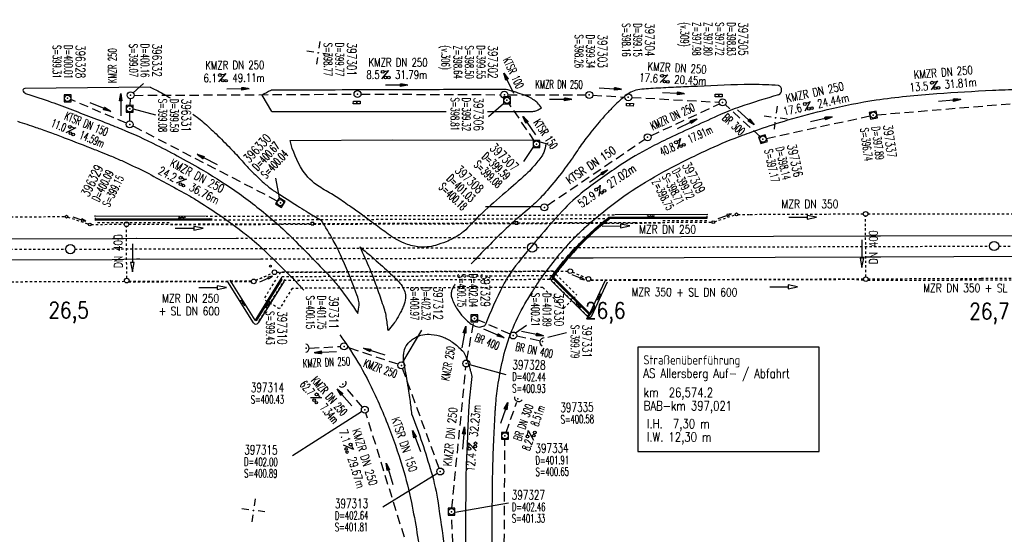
# Model space of a CAD drawing. Extents: x 0 to 1135, y 0 to 594.
# Tile 7 of 44: x 175 to 388, y 217 to 328. Entities that reach past the tile are written whole.
import ezdxf
from ezdxf.enums import TextEntityAlignment as Align

# ---------------------------------------------------------------- set-up
doc = ezdxf.new("R2010")
doc.units = 0
doc.header["$LTSCALE"] = 2
doc.header["$MEASUREMENT"] = 0
for name, pattern in [('ACAD_ISO03W100', [0.5, 0.25, -0.25]), ('ACAD_ISO05W100', [0.5, 0.25, -0.25]), ('AUSGEZOGEN', [0]), ('GESTRICH-X2', [1.5, 1, -0.5]), ('STRICHLINIEX2', [0.5, 0.25, -0.25])]:
    doc.linetypes.add(name, pattern=pattern)
doc.layers.get('0').update_dxf_attribs({"linetype": 'AUSGEZOGEN'})
for name, color, linetype in [('Bahnachse', 7, 'CONTINUOUS'), ('BAUWO', 250, 'CONTINUOUS'), ('Durchlaesse', 15, 'CONTINUOUS'), ('FBR', 8, 'CONTINUOUS'), ('Gleisachsen', 7, 'CONTINUOUS'), ('Ingenieurbauwerke', 15, 'CONTINUOUS'), ('KANAL', 7, 'GESTRICH-X2'), ('NETZ', 250, 'CONTINUOUS'), ('PFEIL', 7, 'CONTINUOUS'), ('SCHACHTNR', 6, 'CONTINUOUS'), ('SCHSYMBOL', 7, 'CONTINUOUS'), ('TEXTO', 4, 'CONTINUOUS'), ('TEXTU', 4, 'CONTINUOUS'), ('Tiefenentwaesserung_und_Sammell', 15, 'CONTINUOUS')]:
    doc.layers.add(name, color=color, linetype=linetype)
doc.styles.add('ROMANS', font='romans.shx', dxfattribs={"width": 0.8})

# ---------------------------------------------------------------- blocks, each defined once
blk = doc.blocks.new('IKR')
at = {"color": 0}
for p, q in [((0, 1), (0, 2.5)), ((-2.5, 0), (-1, 0)), ((1, 0), (2.5, 0)), ((0, -2.5), (0, -1))]:
    blk.add_line(p, q, dxfattribs=at)
blk.add_circle((0, 0), 0.05, dxfattribs=at)
blk.add_point((0, 0), dxfattribs=at)
blk = doc.blocks.new('PROM')
blk.add_line((1.57, 1.82), (0.02, 0.02))
for centre, radius in [((0.32, 1.51), 0.317), ((0.94, 0.29), 0.283), ((1.64, 0.29), 0.283)]:
    blk.add_circle(centre, radius)
blk.add_arc((0.99, 2.68), 1.03, 239.1414, 303.3549)
blk = doc.blocks.new('PFEIL2')
at = {"color": 0}
for p, q in [((0.88, 0), (-2.4, -0.01)), ((0.88, -0.27), (0.88, 0.28)), ((0.88, 0.28), (2.43, 0.01)), ((0.91, 0.27), (0.88, 0.26)), ((0.97, 0.26), (0.88, 0.25)), ((1.02, 0.25), (0.88, 0.23)), ((1.07, 0.24), (0.88, 0.21)), ((1.13, 0.23), (0.88, 0.19)), ((1.18, 0.22), (0.88, 0.17)), ((1.24, 0.21), (0.88, 0.15)), ((1.29, 0.21), (0.88, 0.14)), ((1.34, 0.2), (0.88, 0.12)), ((1.4, 0.19), (0.88, 0.1)), ((1.45, 0.18), (0.88, 0.08)), ((1.51, 0.17), (0.88, 0.06)), ((1.56, 0.16), (0.88, 0.04)), ((1.61, 0.15), (0.88, 0.02)), ((1.67, 0.14), (0.88, 0.01)), ((1.72, 0.13), (0.88, -0.01)), ((1.78, 0.12), (0.88, -0.03)), ((1.83, 0.11), (0.88, -0.05)), ((1.88, 0.1), (0.88, -0.07)), ((1.94, 0.09), (0.88, -0.09)), ((2.05, 0.08), (0.88, -0.12)), ((1.99, 0.08), (0.88, -0.11)), ((2.1, 0.07), (0.88, -0.14)), ((2.15, 0.06), (0.88, -0.16)), ((2.21, 0.05), (0.88, -0.18)), ((2.26, 0.04), (0.88, -0.2)), ((2.32, 0.03), (0.88, -0.22)), ((2.37, 0.02), (0.88, -0.23)), ((2.42, 0.01), (0.88, -0.25)), ((2.43, 0.01), (0.88, -0.27))]:
    blk.add_line(p, q, dxfattribs=at)
blk = doc.blocks.new('20')
blk.add_lwpolyline([(-0.75, -0.75), (0.75, -0.75), (0.75, 0.75), (-0.75, 0.75)], close=True)
blk.add_circle((0, 0), 0.676)
blk.add_point((0, 0))
blk = doc.blocks.new('GST')
at = {"color": 0}
blk.add_circle((0, 0), 0.75, dxfattribs=at)
blk.add_point((0, 0), dxfattribs=at)
blk = doc.blocks.new('10')
blk.add_blockref('GST', (0, 0))
blk = doc.blocks.new('42')
at = {"color": 0}
blk.add_arc((-0.02, -0.31), 0.91, 12.5363, 167.4637, dxfattribs=at)
blk.add_point((0, 0), dxfattribs=at)
blk = doc.blocks.new('30')
at = {"color": 0}
for p, q in [((-0.75, -0.29), (-0.75, 0.29)), ((-0.75, 0.29), (0.75, 0.29)), ((0.75, 0.29), (0.75, -0.29)), ((0.75, -0.29), (-0.75, -0.29))]:
    blk.add_line(p, q, dxfattribs=at)
blk.add_point((0, 0), dxfattribs=at)
blk = doc.blocks.new('BSL_70')
at = {"layer": 'Ingenieurbauwerke', "color": 7, "linetype": 'Continuous'}
for p, q in [((204.76, 185.48), (204.64, 185.24)), ((204.88, 185.24), (204.76, 185.48)), ((204.64, 185.24), (204.88, 185.24)), ((204.76, 185.16), (204.76, 185.24))]:
    blk.add_line(p, q, dxfattribs=at)
blk.add_lwpolyline([(204.76, 183.98, 0.571882), (204.76, 184.28, -0.571882), (204.76, 184.57, 0.571882), (204.76, 184.87, -0.571882), (204.76, 185.16)], format="xyb", dxfattribs=at)
blk = doc.blocks.new('BSL_71')
at = {"layer": 'Ingenieurbauwerke', "color": 7, "linetype": 'Continuous'}
for p, q in [((187.64, 94.29), (187.71, 94.25)), ((187.65, 94.15), (187.76, 94.36)), ((187.92, 94.15), (187.65, 94.15)), ((187.76, 94.36), (187.92, 94.15))]:
    blk.add_line(p, q, dxfattribs=at)
blk.add_lwpolyline([(186.58, 94.81, -0.571882), (186.85, 94.68, 0.571882), (187.11, 94.55, -0.571882), (187.38, 94.42, 0.571882), (187.64, 94.29)], format="xyb", dxfattribs=at)
blk = doc.blocks.new('BSL_72')
at = {"layer": 'Ingenieurbauwerke', "color": 7, "linetype": 'Continuous'}
for p, q in [((184.98, 98.54), (185.08, 98.79)), ((185.24, 98.61), (184.98, 98.54)), ((185.08, 98.79), (185.24, 98.61)), ((185.22, 98.75), (185.16, 98.7))]:
    blk.add_line(p, q, dxfattribs=at)
blk.add_lwpolyline([(186.09, 99.55, -0.571882), (185.87, 99.35, 0.571882), (185.65, 99.15, -0.571882), (185.43, 98.95, 0.571882), (185.22, 98.75)], format="xyb", dxfattribs=at)
blk = doc.blocks.new('BSL_73')
at = {"layer": 'Ingenieurbauwerke', "color": 7, "linetype": 'Continuous'}
for p, q in [((186.6, 172.02), (186.87, 172.06)), ((186.74, 171.82), (186.6, 172.02)), ((186.61, 171.88), (186.67, 171.92)), ((186.87, 172.06), (186.74, 171.82))]:
    blk.add_line(p, q, dxfattribs=at)
blk.add_lwpolyline([(185.65, 171.19, -0.571882), (185.89, 171.37, 0.571882), (186.13, 171.54, -0.571882), (186.37, 171.71, 0.571882), (186.61, 171.88)], format="xyb", dxfattribs=at)
blk = doc.blocks.new('BSL_74')
at = {"layer": 'Ingenieurbauwerke', "color": 7, "linetype": 'Continuous'}
for p, q in [((185.3, 166.44), (185.16, 166.67)), ((185.16, 166.67), (185.43, 166.64)), ((185.43, 166.64), (185.3, 166.44)), ((185.43, 166.5), (185.36, 166.54))]:
    blk.add_line(p, q, dxfattribs=at)
blk.add_lwpolyline([(186.43, 165.87, -0.571882), (186.18, 166.02, 0.571882), (185.93, 166.18, -0.571882), (185.68, 166.34, 0.571882), (185.43, 166.5)], format="xyb", dxfattribs=at)
blk = doc.blocks.new('BSL_75')
at = {"layer": 'Ingenieurbauwerke', "color": 7, "linetype": 'Continuous'}
for p, q in [((204.62, 82.76), (204.86, 82.76)), ((204.75, 82.52), (204.62, 82.76)), ((204.74, 82.84), (204.74, 82.76)), ((204.86, 82.76), (204.75, 82.52))]:
    blk.add_line(p, q, dxfattribs=at)
blk.add_lwpolyline([(204.74, 84.02, -0.571882), (204.74, 83.72, 0.571882), (204.74, 83.43, -0.571882), (204.74, 83.13, 0.571882), (204.74, 82.84)], format="xyb", dxfattribs=at)

msp = doc.modelspace()

# ---------------------------------------------------------------- linework, layer by layer
at = {"layer": 'Bahnachse', "linetype": 'ACAD_ISO05W100'}
for p, q in [((86.75, 278.37), (184.75, 278.71)), ((186.75, 278.71), (227.82, 278.85))]:
    msp.add_line(p, q, dxfattribs=at)
for points in [[(286.75, 279.05), (384.75, 279.36)], [(386.75, 279.37), (418.76, 279.48)], [(227.82, 278.85), (284.8, 279.05)]]:
    msp.add_lwpolyline(points, dxfattribs=at)
at = {"layer": 'Bahnachse', "linetype": 'Continuous'}
for centre in [(185.75, 278.71), (285.75, 279.05), (385.75, 279.39)]:
    msp.add_circle(centre, 1, dxfattribs=at)
at = {"layer": 'BAUWO'}
for points in [[(218.35, 285.88, -0.016548), (224.64, 281.19, -0.025886), (228.4, 277.86, -0.001901), (233.05, 273.25, -0.005688), (234.59, 271.68, -0.021447)], [(287.36, 271.9, -0.019777), (291.28, 277.11, -0.022351), (295.14, 281.41, -0.015441), (297.18, 283.37, -0.010198), (300.43, 286.19, -0.026658)]]:
    msp.add_lwpolyline(points, format="xyb", dxfattribs=at)
at = {"layer": 'Durchlaesse', "linetype": 'ACAD_ISO03W100'}
for p, q in [((357.97, 272.71), (357.92, 285.82)), ((197.97, 272.4), (197.93, 283.59))]:
    msp.add_line(p, q, dxfattribs=at)
at = {"layer": 'Durchlaesse', "linetype": 'Continuous'}
for points in [[(199.19, 279.82), (199.2, 275.82), (198.8, 275.82), (199.21, 273.82), (199.6, 275.83), (199.2, 275.82)], [(357.11, 280.75), (357.12, 276.75), (356.72, 276.75), (357.13, 274.75), (357.52, 276.76), (357.12, 276.75)]]:
    msp.add_lwpolyline(points, dxfattribs=at)
at = {"layer": 'FBR'}
msp.add_line((203.07, 313.75), (175.94, 313.46), dxfattribs=at)
for points in [[(180.98, 349.61, 0.000056), (198.3, 349.65, -0.000026), (235.49, 349.75, -0.000211)], [(276.96, 178.76, -0.000007), (276.99, 196.85, -0.000085)], [(203.07, 313.75, -0.012413), (206.27, 312.09, -0.020732), (207.39, 311.41, -0.005664)], [(339.04, 314.13, 0.005619), (333.5, 314.35, 0.017091), (331.67, 314.34, 0.000636), (320.1, 313.87, 0.001713), (315.81, 313.68, 0.002614), (311.41, 313.44, 0.005924), (309.47, 313.31, 0.062675), (307.81, 312.95, 0.070303), (306.45, 312.26, 0.021657), (305.34, 311.4, 0.018247), (304.1, 310.28, 0.003768), (302.93, 309.11, 0.00582), (302.18, 308.34, 0.015091), (300.23, 306.16, 0.009972), (297.45, 302.71, 0.020402), (295.36, 299.77, -0.016815), (292.85, 296.19, -0.014032), (289.6, 292.1, -0.020283), (287.16, 289.44, -0.025876), (284.26, 286.8, 0.018462), (280.13, 283.16, 0.007403), (276.12, 279.24, 0.007422), (272.57, 275.56, 0.021502)], [(300.43, 286.19, -0.026658), (307.42, 291.39, -0.025562), (315.24, 296.02, -0.01404), (324.27, 300.46, -0.018682), (331.26, 303.34, -0.001729), (333.33, 304.09, -0.002186), (334.98, 304.68, -0.014079), (341.12, 306.65, -0.010303), (349.64, 308.92, -0.023812), (360.19, 310.98, -0.019331), (373.35, 312.38, -0.004604), (385.39, 313.09, -0.009975), (390.96, 313.25, -0.001053), (412.1, 313.4, -0.000925), (436.18, 313.48, -0.000205), (473.83, 313.52, 0.000515), (488.81, 313.55, 0.000248), (494.78, 313.57, -0.000021), (565.95, 313.83, -0.000415), (579.11, 313.87, -0.000159), (613.48, 313.92)], [(276.09, 308.47, 0.000009), (284.76, 308.47, 0.002321), (285.13, 308.47, 0.008431), (285.25, 308.48, 0.001473), (285.92, 308.51, 0.088522), (286.76, 308.7, 0.064545), (287.77, 309.3)], [(212.3, 307.92, -0.000961), (213.23, 307.24, -0.023255), (214.52, 306.2, -0.010037), (217.3, 303.63, -0.008583), (220.44, 300.5, -0.012526), (222.95, 297.79, 0.014576), (225.11, 295.46, 0.018962), (228.04, 292.71, 0.03185), (229.95, 291.25, 0.005528), (230.46, 290.92, 0.000639), (234.92, 288.08, 0.004417), (236.82, 286.91, 0.002565), (240.11, 284.92)], [(229.41, 308.52, 0.000312), (247.07, 308.47, 0.000628), (255.85, 308.46, 0.000012), (267.11, 308.46, 0.002321)], [(174.34, 306.36, -0.002046), (178.32, 305.06, -0.006165), (179.63, 304.61, -0.000571), (181.22, 304.04, -0.001903), (181.69, 303.87, -0.003577), (184.46, 302.82, -0.001526), (190.93, 300.3, -0.001276), (192.31, 299.75, -0.000849), (194.39, 298.92, -0.01131), (196.89, 297.85, -0.005881), (201.61, 295.63, -0.011672), (202.74, 295.05, -0.001493), (211.42, 290.29, -0.015657), (213.66, 288.96, -0.007265), (218.35, 285.88)], [(234.59, 271.68, -0.00655), (236.34, 269.8, -0.018966)], [(269.06, 271.14, 0.002653), (268.92, 270.93, 0.055715), (268.31, 269.66, 0.092755), (268.18, 268.82, 0.074282), (268.28, 268.3, 0.028559), (268.8, 267.03, 0.049584), (270.09, 264.9, 0.050736), (271.74, 263.11, 0.05592), (272.87, 262.31, 0.067564), (273.95, 261.89, 0.112198), (274.62, 261.89, 0.071264), (275.6, 262.25)], [(277.02, 206.99, -0.00017), (277.07, 217.23, -0.001042), (277.15, 226.8, -0.003095), (277.2, 230.02, -0.001096), (277.2, 230.26, -0.000238), (277.23, 231.38, -0.003789), (277.46, 237.89, -0.004257), (277.76, 243.68, -0.003133), (277.77, 243.89, -0.000465), (277.87, 245.3, -0.022037), (278.39, 249.67, -0.016615), (279.53, 255.4, -0.039321), (281.29, 260.95, -0.034775), (284.18, 266.86, -0.009284), (285.86, 269.64, -0.011153), (287.36, 271.9, -0.019777)], [(244.11, 260.15, -0.005928), (245.82, 257.72, -0.032311), (250.01, 250.69, -0.024688), (254.4, 240.94, -0.019316), (257.68, 231.52, -0.024415), (259.61, 223.87, -0.017895), (261.77, 210.78, -0.021877), (262.68, 199.96, -0.001923), (263, 191.01, -0.003843), (263.11, 186.53, -0.002811), (263.23, 176.05, -0.014681), (263.18, 174.04, -0.004035), (263.1, 172.83, -0.006153), (263.04, 172.04, -0.005276), (262.96, 171.31, -0.000301), (261.48, 158.51, -0.002053), (260.05, 146.74, -0.003661), (259.18, 140.15, -0.054366), (258.58, 137.78, -0.030716), (256.83, 133.83, -0.009417), (256.55, 133.32, -0.056133)], [(259.72, 242.96, -0.018398), (263.9, 230.49, -0.035319), (265.37, 223.78, -0.003871), (268, 204.77, -0.021923), (268.29, 201.4, -0.002471), (268.76, 188.77, -0.004901), (268.9, 182.4, -0.00033), (268.95, 178.15, -0.000776), (268.97, 176.34, -0.007106)], [(277, 198.26, -0.000014), (277, 202.15, -0.000025)]]:
    msp.add_lwpolyline(points, format="xyb", dxfattribs=at)
at = {"layer": 'FBR', "flags": 128}
for points in [[(176.29, 312.31, -0.004047), (181.65, 310.54, -0.009401), (183.93, 309.72, -0.001559), (193.2, 306.14, -0.004044), (196.76, 304.72, -0.020276), (204.44, 301.22, -0.014833), (214.58, 295.7, -0.023152), (222.3, 290.71, -0.022043), (229.91, 284.75, -0.018272), (233.52, 281.41, -0.007454), (241.95, 272.79, -0.027494), (244.03, 270.34, -0.012972), (248.01, 264.8)], [(280.08, 313.26, 0.000064), (265.68, 313.21, 0.000089), (255.31, 313.18, 0.000042), (230.83, 313.09, 0.000681), (229.31, 313.09, 0.117741), (229.15, 313.05, 0.009159), (227.3, 312.05)], [(339.05, 312.09, 0.012132), (330.74, 309.49, 0.023381), (326.53, 307.83, 0.004275), (315.42, 302.73, 0.011115), (311.21, 300.64, 0.024807), (305.01, 296.99, 0.018156), (297.01, 291.29, 0.043651), (292.23, 286.91, 0.018174), (282.15, 275.07, 0.04893), (279.41, 270.8, 0.026494), (275.6, 262.25)], [(287.77, 309.3, 0.037617), (286.9, 310.34, 0.054752), (286.18, 310.93, 0.007558), (285.1, 311.61, 0.041544), (284.89, 311.71, 0.011863), (284.61, 311.82, 0.001756), (282.68, 312.48, 0.009577), (281.68, 312.8, 0.006075), (280.08, 313.26)], [(288.75, 301.53, -0.035173), (288.24, 299.64, -0.07569), (287.82, 298.83, -0.017169), (286.06, 296.61, -0.026684), (284.81, 295.29, -0.01617), (280.61, 291.54, 0.013377), (275.51, 287.04, 0.016423), (272.14, 283.69, -0.035462), (270.53, 282.2, -0.030613), (269.97, 281.81, -0.012827), (268.57, 281, -0.030279), (267.1, 280.31, -0.020646), (264.85, 279.52, -0.054248), (263.03, 279.17, -0.049853), (261.01, 279.21, -0.070824), (258, 280.02, -0.056007), (254.57, 281.95, -0.004287), (251.6, 284.14, 0.005597), (249.32, 285.82, 0.000997), (246.9, 287.54, 0.000826), (243.96, 289.61, 0.02471), (242.65, 290.45, -0.010948), (239.62, 292.25, -0.112565), (236.05, 295.8, -0.081124), (233.34, 302.18)], [(248.01, 264.8, 0.020047), (248.28, 266.6, 0.071841), (248.26, 267.11, 0.047054), (247.6, 269.42, 0.012927), (244.24, 277.5, 0.021589), (242.69, 280.61, 0.014934), (240.11, 284.92)], [(254.54, 261.1, 0.018372), (254.17, 264.1, 0.039182), (253.84, 265.49, 0.003717), (253.22, 267.35, 0.001847), (251.92, 271.09, 0.016039), (250.65, 274.36, 0.010678), (248.48, 279.17)], [(248.48, 279.17, -0.005304), (250.74, 277.31, -0.009324), (252, 276.21, -0.003269), (255.5, 272.99, -0.00995), (256.62, 271.9, -0.054626), (257.57, 270.71, -0.061388), (258.15, 269.48, -0.101056), (258.31, 268.13, -0.075804), (257.88, 266.38, -0.021615), (257.42, 265.38, -0.011911), (256.47, 263.63, -0.032383), (255.75, 262.54, -0.022457), (254.54, 261.1)], [(259.72, 242.96, 0.00381), (259.33, 246.17, 0.006767), (259.07, 247.98, 0.009425), (258.15, 253.23, -0.024983), (257.87, 255.23, -0.04829), (257.87, 255.57, -0.016861), (258, 256.54, -0.130233), (258.72, 258.12, -0.095895), (260.51, 259.61, -0.077916), (262.07, 260.17, -0.07034), (263.91, 260.27, -0.066788), (266.3, 259.72, -0.066147), (268.48, 258.56, -0.045151), (270.65, 256.7, -0.105026), (271.31, 255.65, -0.006643), (271.59, 254.83, -0.003696), (272.08, 253.36, -0.008123), (272.35, 252.45, -0.005746), (272.7, 251.16)], [(272.7, 251.16, 0.005081), (272.12, 245.88, 0.013892), (271.98, 243.94, 0.000888), (271.45, 231.62, 0.007165), (271.41, 230.09, 0.001217), (271.29, 217.27, 0.001206), (271.22, 204.33, 0.000144), (271.21, 198.28, 0.000048), (271.18, 179.87, 0.00101), (271.18, 159.3, 0.002015), (271.25, 148.99, 0.020735), (271.34, 147.2, 0.002477), (272.81, 132.28, 0.01754), (273.27, 128.99, 0.00783), (274.67, 121.66)]]:
    msp.add_lwpolyline(points, format="xyb", dxfattribs=at)
for points in [[(229.41, 308.52), (227.3, 312.05)], [(233.34, 302.18), (255.51, 302.34), (286.06, 302.28), (288.75, 301.53)]]:
    msp.add_lwpolyline(points, dxfattribs=at)
at = {"layer": 'FBR'}
for centre, radius, start, end in [((175.9, 313.06), 0.399, 83.6171, 208.9874), ((338.66, 313.11), 1.09, 291.28, 69.2436), ((176.77, 313.72), 1.49, 215.0846, 251.5714)]:
    msp.add_arc(centre, radius, start, end, dxfattribs=at)
at = {"layer": 'Gleisachsen', "linetype": 'Continuous'}
for p, q in [((297.94, 281.34), (358.06, 281.55)), ((361.14, 281.56), (427.95, 281.79)), ((98.93, 280.66), (194.88, 280.99)), ((197.3, 281), (221.65, 281.08)), ((200.16, 281.01), (200.1, 281.01)), ((361.19, 277.06), (427.94, 277.29)), ((98.95, 276.16), (194.81, 276.49)), ((197.35, 276.5), (227, 276.6)), ((200.8, 276.51), (200.09, 276.51)), ((293.61, 276.83), (298.93, 276.85)), ((298.93, 276.85), (358.03, 277.05))]:
    msp.add_line(p, q, dxfattribs=at)
at = {"layer": 'Gleisachsen'}
for p, q in [((358.06, 281.55), (361.14, 281.56)), ((194.88, 280.99), (197.3, 281)), ((194.81, 276.49), (197.35, 276.5)), ((358.03, 277.05), (361.19, 277.06))]:
    msp.add_line(p, q, dxfattribs=at)
at = {"layer": 'Gleisachsen', "linetype": 'ACAD_ISO03W100'}
for p, q in [((221.65, 281.08), (297.94, 281.34)), ((227, 276.6), (293.61, 276.83))]:
    msp.add_line(p, q, dxfattribs=at)
at = {"layer": 'Ingenieurbauwerke', "linetype": 'Continuous'}
for p, q in [((214.99, 285.86), (191.01, 285.78)), ((191.14, 285.78), (191.14, 285.98)), ((323.52, 285.63), (302.3, 285.56)), ((323.76, 286.23), (303.65, 286.16)), ((323.52, 285.93), (323.52, 285.33)), ((191.14, 285.48), (191.14, 284.88)), ((215.88, 285.26), (191.14, 285.18)), ((216.32, 284.96), (191.14, 284.88)), ((216.44, 285.11), (191.34, 285.03)), ((215.64, 284.96), (215.64, 285.26)), ((215.88, 285.26), (216.5, 285.27)), ((220.13, 284.98), (220.16, 285.02)), ((323.52, 285.48), (302.38, 285.41)), ((323.52, 285.33), (302.48, 285.26)), ((303.02, 285.56), (303.02, 285.26)), ((225.43, 262.77), (219.84, 271.66)), ((225.76, 263.37), (220.34, 271.98)), ((231.37, 272.41), (225.76, 263.37)), ((231.58, 272.17), (226.02, 263.21)), ((232.02, 271.74), (226.45, 262.77)), ((231.51, 272.06), (231.25, 272.22)), ((231.56, 272.72), (231.37, 272.41)), ((235.05, 271.73), (235.09, 271.76)), ((287.16, 271.91), (287.12, 271.93)), ((289.82, 271.92), (297.69, 264.1)), ((290.12, 272.67), (298.14, 264.71)), ((290.18, 272.4), (298.04, 264.6)), ((290.27, 272.31), (290.48, 272.52)), ((290.34, 272.67), (298.25, 264.81)), ((298.25, 264.81), (301.6, 272.01)), ((298.66, 264.27), (302.08, 271.61)), ((229.08, 267.2), (228.4, 267.62)), ((294.14, 267.77), (294.7, 268.34)), ((297.69, 264.24), (298.25, 264.81)), ((226.02, 263.21), (225.76, 263.37))]:
    msp.add_line(p, q, dxfattribs=at)
at = {"layer": 'Ingenieurbauwerke', "linetype": 'ACAD_ISO03W100'}
for p, q in [((303.52, 286.06), (215.14, 285.76)), ((207.14, 284.43), (191.14, 284.38)), ((301.92, 284.26), (207.14, 283.93)), ((302.48, 285.26), (216.32, 284.96)), ((313.52, 284.3), (301.92, 284.26)), ((323.52, 284.83), (313.52, 284.8)), ((231.24, 273.72), (227.61, 267.87)), ((290.22, 273.92), (231.24, 273.72)), ((290.09, 272.92), (231.56, 272.72)), ((290.34, 272.67), (290.09, 272.92)), ((290.22, 273.92), (295.41, 268.76)), ((232.14, 272.13), (226.44, 262.95)), ((290.47, 272.12), (231.85, 271.92)), ((289.62, 272.25), (297.69, 264.24)), ((233.78, 270.22), (231.01, 265.76)), ((288.07, 270.41), (233.78, 270.22)), ((288.07, 270.41), (292.59, 265.92)), ((292.59, 265.92), (295.41, 268.76)), ((231.01, 265.76), (227.61, 267.87))]:
    msp.add_line(p, q, dxfattribs=at)
at = {"layer": 'Ingenieurbauwerke', "linetype": 'Continuous'}
for points in [[(289.53, 272.11, -0.028726), (293.62, 277.38, -0.019229), (296.83, 280.76, -0.017626), (300.28, 283.91, -0.008901), (302.3, 285.56)], [(290.06, 272.59, -0.025718), (293.75, 277.26, -0.019229), (296.95, 280.64, -0.017626), (300.39, 283.78, -0.008811), (302.38, 285.41)], [(290.18, 272.4, -0.001317), (290.36, 272.65)]]:
    msp.add_lwpolyline(points, format="xyb", dxfattribs=at)
msp.add_lwpolyline([(231.36, 272.39), (231.58, 272.17)], dxfattribs=at)
at = {"layer": 'Ingenieurbauwerke'}
msp.add_lwpolyline([(308.63, 234.9), (347.87, 234.9), (347.87, 257.49), (308.63, 257.49)], close=True, dxfattribs=at)
at = {"layer": 'Ingenieurbauwerke', "linetype": 'Continuous'}
for centre in [(229.08, 275.01), (291.58, 274.63)]:
    msp.add_circle(centre, 0.193, dxfattribs=at)
for centre, radius, start, end in [((343.18, 233.37), 65.95, 130.3257, 134.3648), ((347.61, 228.16), 72.78, 128.3171, 130.3257), ((339.2, 237.43), 60.25, 134.3648, 138.7712), ((337.34, 239.11), 57.75, 138.803, 145.2795), ((225.94, 263.09), 0.6, 212.1817, 328.1951), ((298.11, 264.52), 0.6, 225.1951, 335.041)]:
    msp.add_arc(centre, radius, start, end, dxfattribs=at)
at = {"layer": 'KANAL'}
for p, q in [((198.69, 309.8), (198.77, 311.25)), ((199.56, 311.98), (247.17, 312.24)), ((248.68, 312.25), (278.96, 312.12)), ((279.96, 311.6), (280.04, 311.46)), ((280.48, 312.12), (297.36, 312.07)), ((298.86, 312.01), (305.82, 311.62)), ((307.32, 311.54), (326.23, 310.5)), ((197.92, 305.97), (185.86, 311.06)), ((286.25, 302.06), (280.72, 310.29)), ((311.41, 303.22), (326.28, 310.14)), ((335.15, 303.01), (327.52, 309.97)), ((360.35, 307.77), (390.53, 310.28)), ((198.62, 306.44), (198.64, 308.33)), ((336.46, 302.67), (358.86, 307.54)), ((230.57, 289.12), (199.28, 305.33)), ((289.01, 288.16), (310.11, 302.49)), ((271.61, 254.71), (273.1, 262.99)), ((280.96, 260.32), (273.92, 263.41)), ((287.29, 258.86), (282.38, 259.87)), ((237.61, 257.29), (244.28, 257.64)), ((256.71, 253.79), (245.74, 257.43)), ((265.61, 231.29), (257.68, 252.86)), ((268.36, 222.63), (271.4, 253.22)), ((249.02, 244.53), (245.23, 248.95)), ((280.09, 239.02), (282.41, 245.63)), ((258.09, 216.35), (249.75, 243.22)), ((279.48, 179.13), (279.85, 237.57)), ((269.43, 194.16), (268.3, 221.15))]:
    msp.add_line(p, q, dxfattribs=at)
at = {"layer": 'SCHACHTNR'}
for p, q in [((199.34, 312.52), (201.58, 314.58)), ((279.55, 310.16), (276.28, 307.35)), ((199.4, 309.06), (204.23, 307.77)), ((285.92, 300.68), (283.87, 297.64)), ((231.02, 289.83), (230.22, 294.03)), ((287.63, 287.84), (275.65, 287.89)), ((282.12, 260.61), (284.53, 262.27)), ((257.71, 254.28), (261.84, 261.15)), ((289.1, 259.66), (293.14, 260.69)), ((272.17, 253.77), (280.07, 251.55)), ((248.83, 243.53), (233.86, 234)), ((253.41, 222.92), (265.13, 230.17)), ((269.08, 221.8), (280.6, 223.78))]:
    msp.add_line(p, q, dxfattribs=at)
at = {"layer": 'Tiefenentwaesserung_und_Sammell', "linetype": 'ACAD_ISO03W100'}
msp.add_line((358.42, 286.32), (437.65, 286.44), dxfattribs=at)
at = {"layer": 'Tiefenentwaesserung_und_Sammell', "linetype": 'Continuous'}
for p, q in [((237.91, 283.94), (237.91, 284.54)), ((237.91, 284.54), (238.51, 284.54)), ((237.91, 283.94), (238.51, 283.94)), ((238.51, 283.94), (238.51, 284.54)), ((282.06, 284.1), (282.06, 284.7)), ((282.06, 284.7), (282.66, 284.7)), ((282.06, 284.1), (282.66, 284.1)), ((282.66, 284.1), (282.66, 284.7))]:
    msp.add_line(p, q, dxfattribs=at)
at = {"layer": 'Tiefenentwaesserung_und_Sammell', "linetype": 'ACAD_ISO03W100'}
for points in [[(118.26, 285.49), (132.92, 285.59), (153.92, 285.63), (157.92, 285.64), (184.62, 285.75)], [(185.21, 285.63), (189.67, 284.15)], [(325.24, 284.64), (329.67, 286.14)], [(330.26, 286.23), (332.93, 286.23), (354.93, 286.33), (357.42, 286.33)], [(190.26, 284.06), (197.43, 284.09)], [(198.43, 284.09), (225.45, 284.19), (229.95, 284.21), (237.91, 284.24)], [(238.51, 284.24), (258.25, 284.31)], [(258.25, 284.31), (282.06, 284.4)], [(282.66, 284.4), (293.96, 284.45), (298.46, 284.47), (307.96, 284.47), (324.66, 284.55)], [(225.89, 272), (229.5, 273.51)], [(230.46, 273.71), (257.98, 273.81), (293.48, 273.94)], [(230.46, 273.71), (257.98, 273.81), (293.48, 273.94)], [(294.44, 273.75), (297.49, 272.49)], [(118.5, 271.45), (133, 271.54), (154, 271.58), (158, 271.59), (183, 271.7), (185, 271.68), (190, 271.71), (197.5, 271.74)], [(198.44, 271.74), (224.98, 271.83)], [(298.51, 272.07), (308.01, 272.12), (324.96, 272.15), (329.96, 272.18), (332.96, 272.18), (354.96, 272.28), (357.5, 272.28)], [(358.44, 272.28), (382.96, 272.39), (407.97, 272.44), (420.97, 272.5), (425.97, 272.53), (437.19, 272.56)]]:
    msp.add_lwpolyline(points, dxfattribs=at)
at = {"layer": 'Tiefenentwaesserung_und_Sammell', "linetype": 'Continuous'}
for points in [[(186.27, 285.68), (188.17, 285.06), (188.11, 284.87), (189.12, 284.75), (188.23, 285.25), (188.17, 285.06)], [(326.02, 285.35), (327.91, 286), (327.98, 285.81), (328.86, 286.33), (327.85, 286.19), (327.91, 286)], [(341.3, 285.6), (345.3, 285.62), (345.3, 285.22), (347.3, 285.62), (345.3, 286.02), (345.3, 285.62)], [(208.49, 283.22), (212.49, 283.23), (212.49, 282.83), (214.49, 283.24), (212.49, 283.63), (212.49, 283.23)], [(300.87, 283.71), (304.87, 283.72), (304.87, 283.32), (306.87, 283.73), (304.87, 284.12), (304.87, 283.72)], [(294.32, 273.25), (296.16, 272.47), (296.08, 272.29), (297.08, 272.08), (296.24, 272.66), (296.16, 272.47)], [(213.58, 270.39), (217.58, 270.4), (217.58, 270), (219.58, 270.41), (217.58, 270.8), (217.58, 270.4)], [(226.76, 271.65), (228.6, 272.43), (228.68, 272.25), (229.52, 272.83), (228.52, 272.62), (228.6, 272.43)], [(337.17, 270.54), (341.17, 270.55), (341.17, 270.15), (343.17, 270.56), (341.17, 270.95), (341.17, 270.55)]]:
    msp.add_lwpolyline(points, dxfattribs=at)
at = {"layer": 'Tiefenentwaesserung_und_Sammell', "linetype": 'STRICHLINIEX2'}
for points in [[(225.93, 271.92), (229.51, 273.5)], [(294.44, 273.75), (297.47, 272.46)], [(198.39, 271.64), (224.97, 271.73)], [(298.51, 272.02), (307.96, 272.02), (324.96, 272.1), (329.96, 272.13), (332.96, 272.13), (354.96, 272.18), (357.51, 272.01)], [(358.41, 271.98), (382.97, 272.04), (407.97, 272.14), (420.97, 272.15), (425.97, 272.18), (437.26, 272.21)]]:
    msp.add_lwpolyline(points, dxfattribs=at)
at = {"layer": 'Tiefenentwaesserung_und_Sammell', "linetype": 'Continuous'}
for centre, radius in [((184.92, 285.73), 0.3), ((329.96, 286.23), 0.3), ((357.92, 286.32), 0.5), ((189.96, 284.06), 0.3), ((197.93, 284.09), 0.5), ((324.96, 284.55), 0.3), ((229.96, 273.7), 0.5), ((293.98, 273.94), 0.5), ((197.97, 271.9), 0.5), ((225.47, 271.73), 0.5), ((297.93, 272.26), 0.5), ((357.97, 272.21), 0.5)]:
    msp.add_circle(centre, radius, dxfattribs=at)

# ---------------------------------------------------------------- block references
at = {"layer": 'Ingenieurbauwerke', "color": 15, "linetype": 'Continuous', "rotation": 90.1950899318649}
for name in ['BSL_70', 'BSL_71', 'BSL_73', 'BSL_74', 'BSL_72']:
    msp.add_blockref(name, (395.35, 81.41), dxfattribs=at)
at = {"layer": 'Ingenieurbauwerke', "linetype": 'Continuous', "rotation": 90.1950899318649}
msp.add_blockref('BSL_75', (395.35, 81.41), dxfattribs=at)
at = {"layer": 'NETZ', "rotation": 171.9288}
for p in [(239.44, 321.19), (338.45, 307.15), (225.4, 222.19)]:
    msp.add_blockref('IKR', p, dxfattribs=at)
at = {"layer": 'PFEIL'}
for p, rotation in [((280.67, 314.61), 115.4522595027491), ((222.04, 313.37), 0.3011595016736), ((256.37, 314.17), 359.7697595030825), ((302.68, 313.4), 356.7760595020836), ((196.67, 309.94), 89.55015950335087), ((291.88, 311.1), 359.7921595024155), ((316.32, 312.43), 356.8495595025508), ((376.09, 310.86), 4.72155950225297), ((192.27, 309.45), 337.1257595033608), ((285.11, 305.42), 123.9653595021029), ((319.27, 305.78), 24.89635950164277), ((332.01, 307.22), 317.7029595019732), ((348.31, 306.77), 12.29375950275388), ((215.38, 298.11), 152.5783595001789), ((300.12, 294.5), 34.21535950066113), ((270.96, 259.68), 79.77095950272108), ((277.48, 260.46), 336.2895595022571), ((285.82, 260.4), 348.2089595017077), ((240.98, 256.46), 182.7476595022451), ((251.54, 256.56), 161.718859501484), ((245.13, 246.61), 130.6905595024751), ((279.68, 243.22), 70.73355950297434), ((260.71, 237.16), 110.1458595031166), ((270.88, 237.83), 84.29355950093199), ((254.87, 230.08), 107.228259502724)]:
    msp.add_blockref('PFEIL2', p, dxfattribs=dict(at, rotation=rotation))
at = {"layer": 'SCHSYMBOL'}
for name, p, rotation in [('20', (185.16, 311.36), 0.1293595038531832), ('10', (198.82, 311.99), 0.1293595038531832), ('GST', (247.93, 312.25), 0.1293595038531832), ('GST', (279.72, 312.12), 0.1293595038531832), ('20', (280.29, 310.92), 0.1293595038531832), ('10', (298.11, 312.06), 0.1293595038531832), ('GST', (306.56, 311.58), 0.1293595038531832), ('30', (326.12, 311.94), 178.5144810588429), ('GST', (326.97, 310.46), 180.1293595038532), ('20', (198.63, 309.07), 0.1293595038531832), ('30', (247.78, 310.46), 179.4680982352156), ('30', (306.9, 309.99), 176.944533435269), ('20', (359.59, 307.71), 10.90542794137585), ('10', (198.61, 305.69), 0.1293595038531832), ('10', (310.73, 302.92), 0.1293595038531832), ('20', (335.71, 302.51), 17.78622085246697), ('20', (286.68, 301.43), 0.1293595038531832), ('20', (231.24, 288.76), 148.6162879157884), ('10', (288.39, 287.73), 0.1293595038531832), ('20', (273.24, 263.71), 0.1293595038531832), ('10', (281.64, 260.02), 0.1293595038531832), ('42', (236.84, 257.27), 270.1293595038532), ('10', (245.03, 257.66), 0.1293595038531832), ('42', (288.01, 258.69), 75.3165291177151), ('10', (257.42, 253.56), 0.1293595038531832), ('10', (271.48, 253.96), 0.1293595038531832), ('42', (244.74, 249.52), 217.9676317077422), ('42', (282.66, 246.35), 158.8842519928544), ('10', (249.52, 243.95), 0.1293595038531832), ('20', (279.85, 238.31), 0.1293595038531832), ('10', (265.85, 230.59), 0.1293595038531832), ('20', (268.28, 221.89), 0.1293595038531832)]:
    msp.add_blockref(name, p, dxfattribs=dict(at, rotation=rotation))
at = {"layer": 'TEXTU'}
for p, rotation in [((217.84, 314.86), 0.3011595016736), ((253.07, 315.56), 359.7697595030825), ((313.45, 314.71), 356.8495595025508), ((372.1, 313.18), 4.72155950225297), ((344.78, 308.57), 12.29375950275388), ((184.78, 303.88), 337.6245539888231), ((317.23, 300.31), 24.89635950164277), ((208.65, 292.96), 332.2887678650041), ((300.2, 290.15), 34.21535950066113), ((237.72, 246.53), 311.0254955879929), ((286.05, 237.37), 70.73355950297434), ((244.89, 236.28), 287.4427212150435), ((273.61, 235.04), 84.29355950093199)]:
    msp.add_blockref('PROM', p, dxfattribs=dict(at, rotation=rotation))

# ---------------------------------------------------------------- texts
at = {"layer": 'Bahnachse', "linetype": 'Continuous', "style": 'ROMANS', "width": 0.8337}
for s, oblique, p in [('26,5', 0, (181.03, 263.75)), ('26,6', 0, (297.2, 263.65)), ('26,7', 360, (380.38, 263.51))]:
    msp.add_text(s, height=3.5, rotation=0.1951, dxfattribs=dict(at, oblique=oblique)).set_placement(p)
at = {"layer": 'Durchlaesse', "linetype": 'Continuous', "style": 'ROMANS', "oblique": 0, "width": 0.8}
for p in [(360.53, 275.45), (197.03, 274.6)]:
    msp.add_text('DN 400', height=1.8, rotation=90.1951, dxfattribs=at).set_placement(p)
at = {"layer": 'Ingenieurbauwerke', "linetype": 'Continuous', "style": 'ROMANS', "width": 0.8}
for s, oblique, p in [('Straßenüberführung', 360, (309.82, 253.75)), ('AS Allersberg Auf- / Abfahrt', 0, (309.81, 250.87)), ('km  26,574.2', 360, (309.89, 246.71)), ('BAB-km 397,021', 0, (309.89, 243.83)), ('l.H.  7,30 m', 360, (310.59, 239.95)), ('l.W. 12,30 m', 0, (310.58, 237.07))]:
    msp.add_text(s, height=2, rotation=359.8887, dxfattribs=dict(at, oblique=oblique)).set_placement(p)
at = {"layer": 'SCHACHTNR', "style": 'ROMANS'}
for s, height, rotation, width, p in [('S=398.16', 1.8, 270.1294, 0.6, (305.19, 327.59)), ('D=399.15', 1.8, 270.1294, 0.6, (307.68, 327.58)), ('397304', 2, 270.1294, 0.7, (310.18, 327.6)), ('(v.309)', 1.8, 270.1294, 0.6, (317.82, 327.79)), ('Z=397.98', 1.8, 270.1294, 0.6, (320.42, 327.8)), ('Z=397.80', 1.8, 270.1294, 0.6, (322.91, 327.79)), ('S=397.72', 1.8, 270.1294, 0.6, (325.43, 327.78)), ('D=398.83', 1.8, 270.1294, 0.6, (327.93, 327.8)), ('397305', 2, 270.1294, 0.7, (330.42, 327.8)), ('S=398.26', 1.8, 270.1294, 0.6, (294.97, 325.12)), ('D=399.34', 1.8, 270.1294, 0.6, (297.46, 325.11)), ('397303', 2, 270.1294, 0.7, (299.96, 325.14)), ('S=399.31', 1.8, 270.1294, 0.6, (181.95, 322.85)), ('D=400.01', 1.8, 270.1294, 0.6, (184.44, 322.87)), ('396328', 2, 270.1294, 0.7, (186.94, 322.86)), ('S=399.07', 1.8, 270.1294, 0.6, (198.53, 323.15)), ('D=400.16', 1.8, 270.1294, 0.6, (201.02, 323.15)), ('396332', 2, 270.1294, 0.7, (203.52, 323.17)), ('S=398.77', 1.8, 270.1294, 0.6, (240.66, 323.36)), ('D=399.77', 1.8, 270.1294, 0.6, (243.15, 323.36)), ('397301', 2, 270.1294, 0.7, (245.68, 323.38)), ('(v.306)', 1.8, 270.1294, 0.6, (266.09, 322.78)), ('Z=398.64', 1.8, 270.1294, 0.6, (268.74, 322.78)), ('S=398.50', 1.8, 270.1294, 0.6, (271.23, 322.77)), ('D=399.55', 1.8, 270.1294, 0.6, (273.73, 322.8)), ('397302', 2, 270.1294, 0.7, (276.22, 322.79)), ('S=398.81', 1.8, 270.1294, 0.6, (268.12, 311.51)), ('D=399.32', 1.8, 270.1294, 0.6, (270.61, 311.51)), ('397306', 2, 270.1294, 0.7, (273.1, 311.5)), ('S=399.08', 1.8, 270.1294, 0.6, (204.86, 311.23)), ('D=399.59', 1.8, 270.1294, 0.6, (207.35, 311.22)), ('396331', 2, 270.1294, 0.7, (209.85, 311.25)), ('S=396.74', 1.8, 277.6106, 0.6, (356.74, 304.81)), ('D=397.89', 1.8, 277.6106, 0.6, (359.21, 305.13)), ('397337', 2, 277.6106, 0.7, (361.71, 305.48)), ('396330', 2, 47.1743, 0.7, (224.5, 297.21)), ('D=400.67', 1.8, 47.1743, 0.6, (226.32, 295.51)), ('397307', 2, 316.2888, 0.7, (276.41, 300.37)), ('D=398.14', 1.8, 282.3031, 0.6, (338.43, 300.66)), ('397336', 2, 282.3031, 0.7, (340.9, 301.19)), ('S=400.04', 1.8, 47.1743, 0.6, (228.17, 293.82)), ('D=399.59', 1.8, 316.2888, 0.6, (274.69, 298.55)), ('S=397.17', 1.8, 282.3031, 0.6, (335.99, 300.11)), ('397308', 2, 316.1367, 0.7, (268.85, 295.56)), ('S=399.08', 1.8, 316.2888, 0.6, (272.96, 296.76)), ('D=399.72', 1.8, 298.2629, 0.6, (315.95, 295.62)), ('397309', 2, 298.2629, 0.7, (318.14, 296.82)), ('396329', 2, 63.5721, 0.7, (189.75, 289.87)), ('D=400.09', 1.8, 63.5721, 0.6, (191.98, 288.75)), ('D=401.03', 1.8, 316.1367, 0.6, (267.09, 293.75)), ('S=398.71', 1.8, 298.2629, 0.6, (313.75, 294.45)), ('S=399.15', 1.8, 63.5721, 0.6, (194.22, 287.66)), ('S=400.18', 1.8, 316.1367, 0.6, (265.37, 291.94)), ('Z=398.75', 1.8, 298.2629, 0.6, (311.55, 293.28)), ('S=400.75', 1.8, 270.1294, 0.6, (269.58, 273.38)), ('D=402.04', 1.8, 270.1294, 0.6, (272.11, 273.4)), ('397329', 2, 270.1294, 0.7, (274.6, 273.39)), ('397311', 2, 270.1294, 0.7, (241.78, 268.64)), ('S=400.97', 1.8, 270.1294, 0.6, (259.37, 270.56)), ('D=402.32', 1.8, 270.1294, 0.6, (261.86, 270.55)), ('397312', 2, 270.1294, 0.7, (264.36, 270.58)), ('S=400.21', 1.8, 270.1294, 0.6, (285.55, 269.21)), ('D=401.89', 1.8, 270.1294, 0.6, (288.05, 269.2)), ('397330', 2, 270.1294, 0.7, (290.54, 269.23)), ('S=400.15', 1.8, 270.1294, 0.6, (236.79, 268.63)), ('D=401.75', 1.8, 270.1294, 0.6, (239.28, 268.62)), ('S=399.43', 1.8, 270.1294, 0.6, (228.12, 265.27)), ('397310', 2, 270.1294, 0.7, (230.61, 265.26)), ('S=399.79', 1.8, 270.1294, 0.6, (294.12, 262.3)), ('397331', 2, 270.1294, 0.7, (296.61, 262.33)), ('397328', 2, 359.5933, 0.7, (281.45, 252.69)), ('D=402.44', 1.8, 359.5933, 0.6, (281.42, 250.2)), ('397314', 2, 0.1294, 0.7, (224.84, 247.76)), ('S=400.93', 1.8, 359.5933, 0.6, (281.42, 247.67)), ('S=400.43', 1.8, 0.1294, 0.6, (224.83, 245.27)), ('397335', 2, 1.1008, 0.7, (291.86, 243.43)), ('S=400.58', 1.8, 1.1008, 0.6, (291.93, 240.94)), ('397334', 2, 0.6995, 0.7, (286.45, 234.59)), ('397315', 2, 359.459, 0.7, (223.41, 234.31)), ('D=402.00', 1.8, 359.459, 0.6, (223.37, 231.82)), ('D=401.91', 1.8, 0.6995, 0.6, (286.47, 232.1)), ('S=400.89', 1.8, 359.459, 0.6, (223.37, 229.32)), ('S=400.65', 1.8, 0.6995, 0.6, (286.49, 229.6)), ('397327', 2, 0.1018, 0.7, (281.32, 224.52)), ('397313', 2, 0.2006, 0.7, (243.04, 222.66)), ('D=402.46', 1.8, 0.1018, 0.6, (281.35, 222.02)), ('D=402.64', 1.8, 0.2006, 0.6, (243.03, 220.16)), ('S=401.33', 1.8, 0.1018, 0.6, (281.34, 219.53)), ('S=401.81', 1.8, 0.2006, 0.6, (243.03, 217.67))]:
    msp.add_text(s, height=height, rotation=rotation, dxfattribs=dict(at, width=width)).set_placement(p)
at = {"layer": 'TEXTO', "style": 'ROMANS'}
for s, rotation, width, p in [('KMZR 250', 89.5502, 0.6, (195.76, 318.41)), ('KMZR DN 250', 359.7698, 0.75, (256.71, 318.22)), ('KTSR 100', 295.0779, 0.6, (280.87, 316.48)), ('KMZR DN 250', 0.3012, 0.75, (221.38, 317.62)), ('KMZR DN 250', 356.8496, 0.75, (317.07, 317.03)), ('KMZR DN 250', 4.7216, 0.75, (374.82, 316.07)), ('KMZR DN 250', 359.7922, 0.6, (291.56, 313.44)), ('KMZR DN 250', 12.2938, 0.75, (347.12, 311.77)), ('KMZR DN 250', 24.8964, 0.6, (316.49, 306.55)), ('KTSR DN 150', 337.6246, 0.6, (188.9, 304.98)), ('BR 300', 317.6231, 0.6, (328.77, 305.02)), ('KTSR 150', 303.5271, 0.6, (287.92, 303.12)), ('KTSR DN 150', 34.2154, 0.75, (298.98, 296.15)), ('KMZR DN 250', 332.2888, 0.75, (212.82, 293.79)), ('BR 400', 337.8676, 0.6, (275.69, 257.84)), ('BR DN 400', 348.209, 0.6, (286.01, 255.93)), ('KMZR 250', 79.771, 0.6, (268.43, 253.8)), ('KMZR DN 250', 2.7477, 0.6, (241.27, 253.32)), ('KMZR 250', 340.4319, 0.6, (252.6, 252.03)), ('KMZR DN 250', 311.0255, 0.6, (241.16, 246.33)), ('KMZR DN 250', 84.2936, 0.75, (268.9, 238.02)), ('BR DN 300', 70.7336, 0.6, (284.68, 240.91)), ('KTSR DN 150', 288.6884, 0.75, (257.25, 236.15)), ('KMZR DN 250', 287.4427, 0.75, (248.66, 233.45))]:
    msp.add_text(s, height=1.8, rotation=rotation, dxfattribs=dict(at, width=width)).set_placement(p, align=Align.CENTER)
at = {"layer": 'TEXTU', "style": 'ROMANS'}
for s, rotation, width, p in [('6.1', 0.3012, 0.75, (214.6, 314.83)), ('49.11m', 0.3012, 0.75, (220.85, 314.86)), ('8.5', 359.7698, 0.75, (249.84, 315.56)), ('31.79m', 359.7698, 0.75, (256.06, 315.56)), ('17.6', 356.8496, 0.75, (308.88, 314.96)), ('20.45m', 356.8496, 0.75, (316.46, 314.54)), ('31.81m', 4.7216, 0.75, (375.08, 313.43)), ('13.5', 4.7216, 0.75, (367.54, 312.79)), ('24.44m', 12.2938, 0.75, (347.71, 309.2)), ('17.6', 12.2938, 0.75, (340.31, 307.6)), ('11.0', 337.6246, 0.6, (181.41, 305.28)), ('17.91m', 24.8964, 0.6, (319.95, 301.59)), ('14.59m', 337.6246, 0.6, (187.56, 302.73)), ('40.8', 24.8964, 0.6, (313.9, 298.79)), ('24.2', 332.2888, 0.75, (204.6, 295.1)), ('27.02m', 34.2154, 0.75, (302.68, 291.83)), ('36.76m', 332.2888, 0.75, (211.31, 291.55)), ('52.9', 34.2154, 0.75, (296.42, 287.57)), ('62.7', 311.0255, 0.6, (235.32, 249.29)), ('7.34m', 311.0255, 0.6, (239.68, 244.28)), ('32.23m', 84.2936, 0.75, (273.92, 238.03)), ('8.51m', 70.7336, 0.6, (287.05, 240.2)), ('7.1', 287.4427, 0.75, (243.94, 239.36)), ('8.2', 70.7336, 0.6, (285.2, 234.94)), ('29.67m', 287.4427, 0.75, (245.8, 233.42)), ('12.4', 84.2936, 0.75, (273.17, 230.5))]:
    msp.add_text(s, height=1.8, rotation=rotation, dxfattribs=dict(at, width=width)).set_placement(p)
at = {"layer": 'Tiefenentwaesserung_und_Sammell', "linetype": 'Continuous', "style": 'ROMANS', "width": 0.8}
for s, oblique, p in [('MZR DN 350', 360, (339.69, 287.58)), ('MZR DN 250', 0, (308.88, 282.12)), ('MZR DN 350 + SL DN 700', 360, (370.41, 269.42)), ('MZR DN 250', 360, (205.64, 267.18)), ('MZR 350 + SL DN 600', 0, (307.27, 268.51)), ('+ SL DN 600', 360, (204.9, 264.41))]:
    msp.add_text(s, height=1.8, rotation=359.8887, dxfattribs=dict(at, oblique=oblique)).set_placement(p)

doc.saveas('drawing.dxf')
